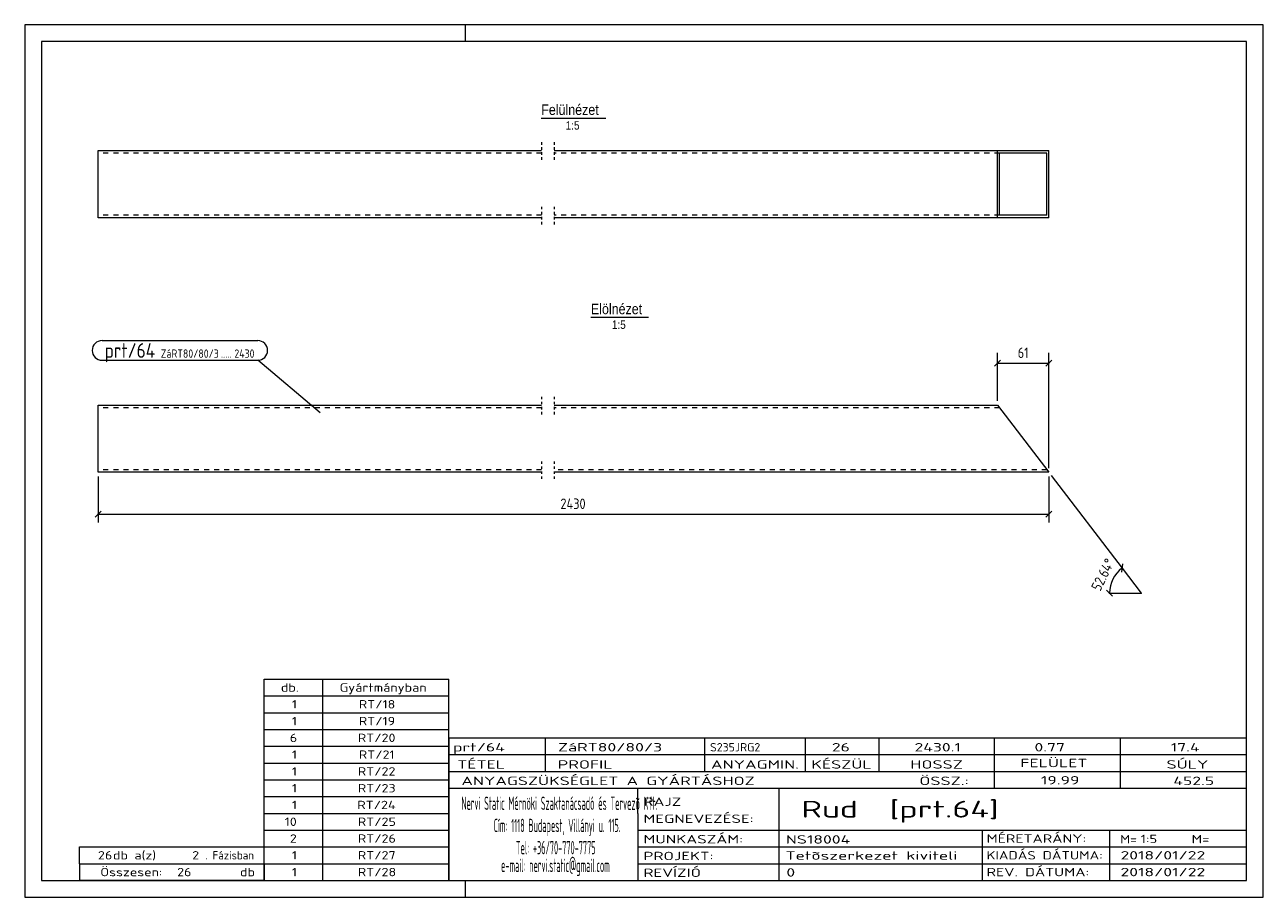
# Model space of a CAD drawing. Header units: millimetres. Extents: x 1 to 296, y 1 to 209.
import ezdxf

# ---------------------------------------------------------------- set-up
doc = ezdxf.new("R2010")
doc.units = ezdxf.units.MM
doc.header["$LTSCALE"] = 0.6
for name, pattern in [('XKITLINE00', [0]), ('XKITLINE01', [4, 1, -1, 1, -1]), ('XKITLINE02', [4, 2, -2])]:
    doc.linetypes.add(name, pattern=pattern)
for name, color, linetype, lineweight in [('DrawingSheet', 5, 'Continuous', 0), ('OtherObjectType', 1, 'Continuous', 0), ('Part', 2, 'Continuous', 0), ('PartMark', 3, 'Continuous', 0), ('Z-DIMENSIONS', 1, 'Continuous', 0)]:
    doc.layers.add(name, color=color, linetype=linetype, lineweight=lineweight)
doc.styles.add('ARIAL', font='ARIAL.TTF')
doc.styles.add('ISOCPEUR', font='ISOCPEUR.TTF')

msp = doc.modelspace()

# ---------------------------------------------------------------- linework, layer by layer
at = {"layer": 'DrawingSheet', "color": 2, "linetype": 'XKITLINE00', "lineweight": 0}
for p, q in [((296, 209), (1, 209)), ((1, 209), (1, 1)), ((106, 205), (106, 209)), ((296, 1), (296, 209)), ((106, 1), (106, 5)), ((1, 1), (296, 1))]:
    msp.add_line(p, q, dxfattribs=at)
at = {"layer": 'DrawingSheet', "color": 3, "linetype": 'XKITLINE00', "lineweight": 0}
for p, q in [((292, 205), (5, 205)), ((5, 205), (5, 5)), ((292, 5), (292, 205)), ((5, 5), (292, 5))]:
    msp.add_line(p, q, dxfattribs=at)
at = {"layer": 'OtherObjectType', "color": 6, "linetype": 'XKITLINE00', "lineweight": 0}
for p, q in [((124.02, 186.75), (139.4, 186.75)), ((135.85, 139.25), (149.56, 139.25))]:
    msp.add_line(p, q, dxfattribs=at)
at = {"layer": 'OtherObjectType', "color": 7, "linetype": 'XKITLINE00', "lineweight": 0}
for p, q in [((58, 53), (102, 53)), ((58, 49), (58, 53)), ((72, 49), (72, 53)), ((102, 49), (102, 53)), ((58, 49), (102, 49)), ((58, 45), (58, 49)), ((72, 45), (72, 49)), ((102, 45), (102, 49)), ((58, 45), (102, 45)), ((58, 41), (58, 45)), ((72, 41), (72, 45)), ((102, 41), (102, 45)), ((58, 41), (102, 41)), ((58, 37), (58, 41)), ((72, 37), (72, 41)), ((102, 37), (102, 41)), ((102, 39), (292, 39)), ((102, 39), (102, 35)), ((102, 39), (292, 39)), ((125, 35), (125, 39)), ((163, 35), (163, 39)), ((187, 35), (187, 39)), ((204.5, 35), (204.5, 39)), ((232, 35), (232, 39)), ((262, 35), (262, 39)), ((292, 35), (292, 39)), ((58, 37), (102, 37)), ((58, 33), (58, 37)), ((72, 33), (72, 37)), ((102, 33), (102, 37)), ((58, 33), (102, 33)), ((58, 29), (58, 33)), ((72, 29), (72, 33)), ((102, 35), (292, 35)), ((102, 35), (102, 5)), ((102, 35), (292, 35)), ((102, 29), (102, 33)), ((125, 31), (125, 35)), ((163, 31), (163, 35)), ((187, 31), (187, 35)), ((204.5, 31), (204.5, 35)), ((232, 31), (232, 35)), ((262, 31), (262, 35)), ((292, 31), (292, 35)), ((102, 31), (292, 31)), ((232, 27), (232, 31)), ((262, 27), (262, 31)), ((292, 27), (292, 31)), ((58, 29), (102, 29)), ((58, 25), (58, 29)), ((72, 25), (72, 29)), ((102, 25), (102, 29)), ((102, 27), (292, 27)), ((147, 21), (147, 27)), ((180.7, 17), (180.7, 27)), ((292, 21), (292, 27)), ((58, 25), (102, 25)), ((58, 21), (58, 25)), ((72, 21), (72, 25)), ((102, 21), (102, 25)), ((58, 21), (102, 21)), ((58, 17), (58, 21)), ((72, 17), (72, 21)), ((102, 17), (102, 21)), ((147, 21), (147, 5)), ((292, 17), (292, 21)), ((58, 17), (102, 17)), ((58, 13), (58, 17)), ((72, 13), (72, 17)), ((102, 13), (102, 17)), ((147, 17), (292, 17)), ((180.7, 5), (180.7, 17)), ((229.16, 13), (229.16, 17)), ((259.5, 5), (259.5, 17)), ((292, 13), (292, 17)), ((14, 9), (14, 13)), ((14, 13), (58, 13)), ((14, 13), (58, 13)), ((58, 9), (58, 13)), ((58, 13), (102, 13)), ((58, 9), (58, 13)), ((72, 9), (72, 13)), ((102, 9), (102, 13)), ((147, 13), (292, 13)), ((229.16, 5), (229.16, 13)), ((292, 9), (292, 13)), ((14, 9), (58, 9)), ((14, 9), (14, 5)), ((14, 9), (58, 9)), ((58, 9), (58, 5)), ((58, 9), (102, 9)), ((58, 5), (58, 9)), ((72, 5), (72, 9)), ((102, 5), (102, 9)), ((147, 9), (292, 9)), ((292, 5), (292, 9)), ((58, 5), (14, 5)), ((58, 5), (102, 5)), ((102, 5), (292, 5)), ((139.5, 5), (292, 5))]:
    msp.add_line(p, q, dxfattribs=at)
at = {"layer": 'Part', "color": 2, "linetype": 'XKITLINE01', "lineweight": 0}
for p, q in [((124.1, 181), (124.1, 176.4)), ((127.1, 181), (127.1, 176.4)), ((124.1, 165.6), (124.1, 161)), ((127.1, 165.6), (127.1, 161)), ((124.1, 120.31), (124.1, 115.71)), ((127.1, 120.31), (127.1, 115.71)), ((124.1, 104.91), (124.1, 100.31)), ((127.1, 104.91), (127.1, 100.31))]:
    msp.add_line(p, q, dxfattribs=at)
at = {"layer": 'Part', "color": 2, "linetype": 'XKITLINE00', "lineweight": 0}
for p, q in [((18.5, 163), (18.5, 179)), ((18.5, 179), (124.1, 179)), ((127.1, 179), (244.92, 179)), ((232.7, 163), (232.7, 179)), ((244.46, 178.4), (233.16, 178.4)), ((233.16, 163.6), (233.16, 178.4)), ((244.46, 163.6), (244.46, 178.4)), ((244.92, 163), (244.92, 179)), ((124.1, 163), (18.5, 163)), ((244.92, 163), (127.1, 163)), ((244.46, 163.6), (233.16, 163.6)), ((18.5, 102.31), (18.5, 118.31)), ((18.5, 118.31), (124.1, 118.31)), ((127.1, 118.31), (232.7, 118.31)), ((232.7, 118.31), (244.92, 102.31)), ((124.1, 102.31), (18.5, 102.31)), ((244.92, 102.31), (127.1, 102.31))]:
    msp.add_line(p, q, dxfattribs=at)
at = {"layer": 'Part', "color": 7, "linetype": 'XKITLINE02', "lineweight": 0}
for p, q in [((124.1, 178.4), (18.5, 178.4)), ((233.16, 178.4), (127.1, 178.4)), ((124.1, 163.6), (18.5, 163.6)), ((233.16, 163.6), (127.1, 163.6)), ((124.1, 117.71), (18.5, 117.71)), ((233.16, 117.71), (127.1, 117.71)), ((124.1, 102.91), (18.5, 102.91)), ((244.46, 102.91), (127.1, 102.91))]:
    msp.add_line(p, q, dxfattribs=at)
at = {"layer": 'PartMark', "color": 7, "linetype": 'XKITLINE00', "lineweight": 0}
for p, q in [((19.41, 133.7), (56.5, 133.7)), ((19.41, 129), (56.5, 129)), ((71.35, 116.5), (56.5, 129))]:
    msp.add_line(p, q, dxfattribs=at)
for centre, start, end in [((19.41, 131.35), 90, 270), ((56.5, 131.35), 270, 90)]:
    msp.add_arc(centre, 2.35, start, end, dxfattribs=at)
at = {"layer": 'Z-DIMENSIONS', "color": 7, "linetype": 'XKITLINE00', "lineweight": 0}
for p, q in [((232.7, 119.31), (232.7, 130.81)), ((244.92, 103.31), (244.92, 130.81)), ((233.41, 129.02), (231.99, 127.6)), ((232.7, 128.31), (244.92, 128.31)), ((245.62, 129.02), (244.21, 127.6)), ((18.5, 101.31), (18.5, 90.31)), ((244.92, 101.31), (244.92, 90.31)), ((245.52, 101.52), (262.36, 79.47)), ((19.21, 93.02), (17.79, 91.6)), ((18.5, 92.31), (244.92, 92.31)), ((245.62, 93.02), (244.21, 91.6)), ((262.49, 80.46), (262.22, 78.48)), ((262.36, 79.47), (266.91, 73.51)), ((258.7, 74.22), (260.11, 72.8)), ((259.41, 73.51), (266.91, 73.51))]:
    msp.add_line(p, q, dxfattribs=at)
msp.add_arc((266.91, 73.51), 7.5, 127.3636, 180, dxfattribs=at)
at = {"layer": 'Z-DIMENSIONS', "color": 3}
for p in [(232.7, 128.31), (244.92, 128.31), (18.5, 92.31), (244.92, 92.31)]:
    msp.add_point(p, dxfattribs=at)
at = {"layer": 'Z-DIMENSIONS', "color": 7}
for p in [(262.36, 79.47), (259.41, 73.51), (266.91, 73.51)]:
    msp.add_point(p, dxfattribs=at)

# ---------------------------------------------------------------- texts
at = {"layer": 'OtherObjectType', "color": 6, "style": 'ARIAL', "width": 0.85}
for s, height, p in [('Felülnézet', 2.5, (124.02, 187.5)), ('1:5', 2, (129.85, 184)), ('Elölnézet', 2.5, (135.85, 140)), ('1:5', 2, (140.85, 136.5))]:
    msp.add_text(s, height=height, dxfattribs=at).set_placement(p)
at = {"layer": 'OtherObjectType', "color": 7, "style": 'ISOCPEUR'}
for s, height, width, p in [('db.', 2, 1.211571, (62, 50)), ('Gyártmányban', 2, 1.211571, (76, 50)), ('1', 2, 1.211571, (64.63, 46)), ('RT/18', 2, 1.211571, (80.57, 46)), ('1', 2, 1.211571, (64.63, 42)), ('RT/19', 2, 1.211571, (80.57, 42)), ('6', 2, 1.211571, (64.14, 38)), ('RT/20', 2, 1.211571, (80.33, 38)), ('1', 2, 1.211571, (64.63, 34)), ('RT/21', 2, 1.211571, (80.57, 34)), ('prt/64', 2, 1.525501, (103, 35.76)), ('ZáRT80/80/3', 2, 1.525501, (128, 35.76)), ('S235JRG2', 2, 1.02, (164.22, 35.76)), ('26', 2, 1.525501, (193.24, 35.76)), ('2430.1', 2, 1.525501, (212.93, 35.76)), ('0.77', 2, 1.525501, (241.51, 35.76)), ('17.4', 2, 1.525501, (273.98, 35.76)), ('TÉTEL', 2, 1.525501, (104, 31.66)), ('PROFIL', 2, 1.525501, (127.96, 31.66)), ('ANYAGMIN.', 2, 1.525501, (164.47, 31.66)), ('KÉSZÜL', 2, 1.525501, (188.37, 31.66)), ('HOSSZ', 2, 1.525501, (211.96, 31.66)), ('FELÜLET', 2, 1.525501, (238.13, 32)), ('SÚLY', 2, 1.525501, (272.96, 31.66)), ('1', 2, 1.211571, (64.63, 30)), ('RT/22', 2, 1.211571, (80.33, 30)), ('ANYAGSZÜKSÉGLET A GYÁRTÁSHOZ', 2, 1.525501, (105, 27.75)), ('ÖSSZ.:', 2, 1.525501, (214.1, 27.75)), ('19.99', 2, 1.525501, (243.05, 27.88)), ('452.5', 2, 1.525501, (274.59, 27.75)), ('1', 2, 1.211571, (64.63, 26)), ('RT/23', 2, 1.211571, (80.33, 26)), ('1', 2, 1.211571, (64.63, 22)), ('RT/24', 2, 1.211571, (80.2, 22)), ('Nervi Static Mérnöki\xa0Szaktanácsadó\xa0és\xa0Tervezõ Kft.', 3.1765, 0.403093, (105, 21.82)), ('RAJZ', 2, 1.445, (148.38, 22.78)), ('Rud  [prt.64]', 4, 1.474651, (186, 20)), ('MEGNEVEZÉSE:', 2, 1.445, (148.38, 18.72)), ('10', 2, 1.211571, (62.92, 18)), ('RT/25', 2, 1.211571, (80.33, 18)), ('Cím:\xa01118 Budapest, Villányi u. 115.', 3.1765, 0.403093, (112.69, 16.53)), ('2', 2, 1.211571, (64.14, 14)), ('RT/26', 2, 1.211571, (80.33, 14)), ('MUNKASZÁM:', 2, 1.445, (148.38, 13.84)), ('NS18004', 2, 1.525501, (182.28, 13.78)), ('MÉRETARÁNY:', 2, 1.36, (230.1, 14)), ('M=', 2, 1.211571, (261.91, 13.84)), ('1:5', 2, 1.275, (266.79, 13.9)), ('M=', 2, 1.275, (278.95, 13.87)), ('26', 2, 1.211571, (18.43, 10)), ('db a(z)', 2, 1.211571, (22, 10)), ('2', 2, 1.211571, (40.86, 10)), ('. Fázisban', 2, 0.935, (44, 10)), ('1', 2, 1.211571, (64.63, 10)), ('RT/27', 2, 1.211571, (80.33, 10)), ('Tel:\xa0+36/70-770-7775', 3.1765, 0.403093, (117.97, 11.24)), ('PROJEKT:', 2, 1.445, (148.38, 9.84)), ('Tetõszerkezet kiviteli ', 2, 1.525501, (182.2, 9.94)), ('KIADÁS DÁTUMA:', 2, 1.275, (230.1, 10)), ('2018/01/22', 2, 1.525501, (262, 10)), ('e-mail:\xa0nervi.static@gmail.com', 3.1765, 0.403093, (114.45, 7)), ('Összesen:            db', 2, 1.211571, (19, 6)), ('26', 2, 1.211571, (37.29, 6)), ('1', 2, 1.211571, (64.63, 6)), ('RT/28', 2, 1.211571, (80.33, 6)), ('REVÍZIÓ', 2, 1.445, (148.38, 5.84)), ('0', 2, 1.525501, (182.41, 5.92)), ('REV. DÁTUMA:', 2, 1.36, (230.1, 6)), ('2018/01/22', 2, 1.525501, (262, 6))]:
    msp.add_text(s, height=height, dxfattribs=dict(at, width=width)).set_placement(p)
at = {"layer": 'PartMark', "color": 3, "style": 'ISOCPEUR', "width": 0.85}
msp.add_text('prt/64', height=3.5, dxfattribs=at).set_placement((20.01, 129.6))
at = {"layer": 'PartMark', "color": 4, "style": 'ISOCPEUR', "width": 0.85}
for s, p in [('ZáRT80/80/3', (33.39, 129.6)), ('.....', (47.74, 129.6)), ('2430', (50.92, 129.6))]:
    msp.add_text(s, height=2, dxfattribs=at).set_placement(p)
at = {"layer": 'Z-DIMENSIONS', "color": 3, "style": 'ISOCPEUR', "width": 0.85}
for s, p in [('61', (237.52, 129.56)), ('2430', (128.59, 93.56))]:
    msp.add_text(s, height=2.5, dxfattribs=at).set_placement(p)
msp.add_text('52.64°', height=2.5, rotation=63.6843, dxfattribs=at).set_placement((257.16, 73.78))

doc.saveas('drawing.dxf')
